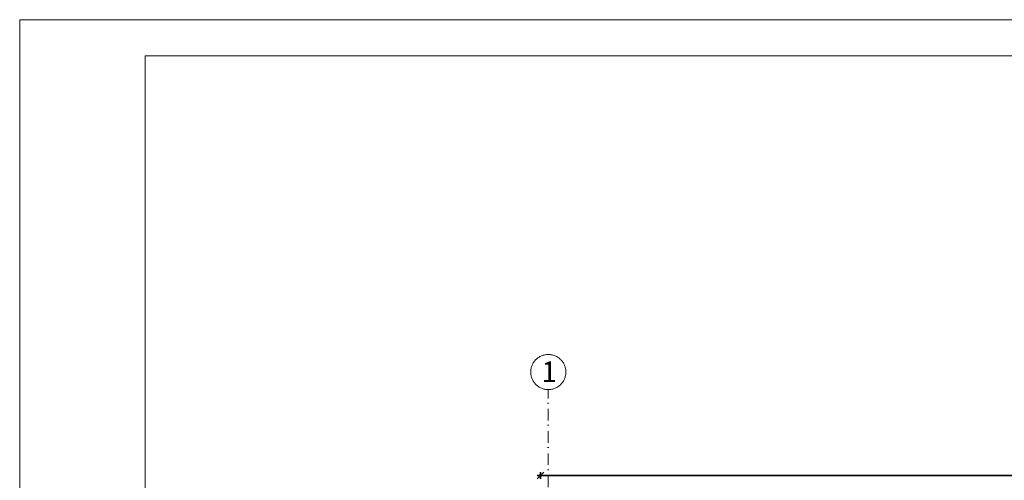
# Model space of a CAD drawing. Header units: millimetres. Extents: x -6343 to 9945, y -9929 to 237.
# Tile 26 of 43: x -6058 to -4568, y -3511 to -2813. Entities that reach past the tile are written whole.
import ezdxf

# ---------------------------------------------------------------- set-up
doc = ezdxf.new("R2010")
doc.units = ezdxf.units.MM
doc.linetypes.add('Kreski i kropki', pattern=[335.138881, 176.388884, -88.194442, 0, -70.555556])
for name, color, linetype, lineweight in [('_k_opis', 7, 'Continuous', 13), ('_k_osie', 142, 'Kreski i kropki', 13), ('_k_wymiar', 7, 'Continuous', 9), ('_k_ściany', 223, 'Continuous', 35)]:
    doc.layers.add(name, color=color, linetype=linetype, lineweight=lineweight)
doc.styles.add('GENERATED_STYLE_1', font='MS Gothic.ttf')
doc.styles.add('GENERATED_STYLE_2', font='MS Gothic.ttf')
doc.dimstyles.new('1-100 (20cm)', dxfattribs={"dimscale": 5, "dimtxt": 3, "dimasz": 2, "dimexe": 1, "dimexo": 1, "dimgap": 1, "dimtad": 1, "dimdec": 0, "dimzin": 12, "dimdsep": 46, "dimtxsty": 'GENERATED_STYLE_1', "dimblk1": 'OBLIQUE', "dimblk2": 'OBLIQUE', "dimsah": 1, "dimcen": 0, "dimdle": 1, "dimclrd": 256, "dimclre": 256, "dimclrt": 4, "dimazin": 0, "dimtfac": 0.75, "dimtdec": 0, "dimtix": 1, "dimtmove": 1, "dimatfit": 3, "dimldrblk": 'OBLIQUE', "dimfxl": 1, "dimfxlon": 1, "dimtvp": 0.75, "dimtolj": 1, "dimtzin": 0, "dimarcsym": 0})

# ---------------------------------------------------------------- blocks, each defined once
blk = doc.blocks.new('_OBLIQUE')
at = {"color": 0, "linetype": 'ByBlock'}
blk.add_line((-0.5, -0.5), (0.5, 0.5), dxfattribs=at)
blk = doc.blocks.new('*D337')
at = {"layer": '_k_wymiar', "lineweight": -2, "transparency": 16777216}
for p, q in [((-285.4, 706), (1569.6, 706)), ((-280.4, 701), (-280.4, 711)), ((1564.6, 701), (1564.6, 711))]:
    blk.add_line(p, q, dxfattribs=at)
at = {"layer": 'Defpoints', "color": 0, "transparency": 16777216}
for p in [(1564.6, 706), (-280.4, 496), (1564.6, 496)]:
    blk.add_point(p, dxfattribs=at)
at = {"layer": '_k_wymiar', "lineweight": -2, "transparency": 16777216, "xscale": 10, "yscale": 10, "zscale": 10, "rotation": 180}
blk.add_blockref('_OBLIQUE', (-280.4, 706), dxfattribs=at)
at = {"layer": '_k_wymiar', "lineweight": -2, "transparency": 16777216, "xscale": 10, "yscale": 10, "zscale": 10}
blk.add_blockref('_OBLIQUE', (1564.6, 706), dxfattribs=at)
at = {"layer": '_k_wymiar', "color": 4, "transparency": 16777216, "insert": (642.1, 718.5), "char_height": 15, "attachment_point": 5, "style": 'GENERATED_STYLE_1'}
blk.add_mtext('\\A1;1845', dxfattribs=at)
blk = doc.blocks.new('K_02')
at = {"layer": '_k_osie', "ltscale": 0.1}
blk.add_lwpolyline([(-268.4, -858), (-268.4, 836)], dxfattribs=at)
at = {"layer": '_k_osie'}
blk.add_circle((-268.4, 862.6), 26.6, dxfattribs=at)
at = {"layer": '_k_osie', "insert": (-266.9, 847.5), "char_height": 32, "attachment_point": 8, "style": 'GENERATED_STYLE_2'}
blk.add_mtext('1', dxfattribs=at)
at = {"layer": '_k_wymiar'}
dim = blk.add_linear_dim(base=(1564.6, 706), p1=(-280.4, 496), p2=(1564.6, 496), dimstyle='1-100 (20cm)', dxfattribs=at)
dim.commit()
dim.dimension.update_dxf_attribs({"geometry": '*D337', "text_midpoint": (642.1, 718.5)})

msp = doc.modelspace()

# ---------------------------------------------------------------- linework, layer by layer
at = {"layer": '_k_opis'}
for points in [[(-6057.81, -2813.41), (-1857.81, -2813.41), (-1857.81, -5783.41), (-6057.81, -5783.41)], [(-5867.81, -2868.41), (-1912.81, -2868.41), (-1912.81, -5728.41), (-5867.81, -5728.41)]]:
    msp.add_lwpolyline(points, close=True, dxfattribs=at)

# ---------------------------------------------------------------- block references
at = {"layer": '_k_ściany', "color": 2}
msp.add_blockref('K_02', (-4989.41, -4209.65), dxfattribs=at)

doc.saveas('drawing.dxf')
